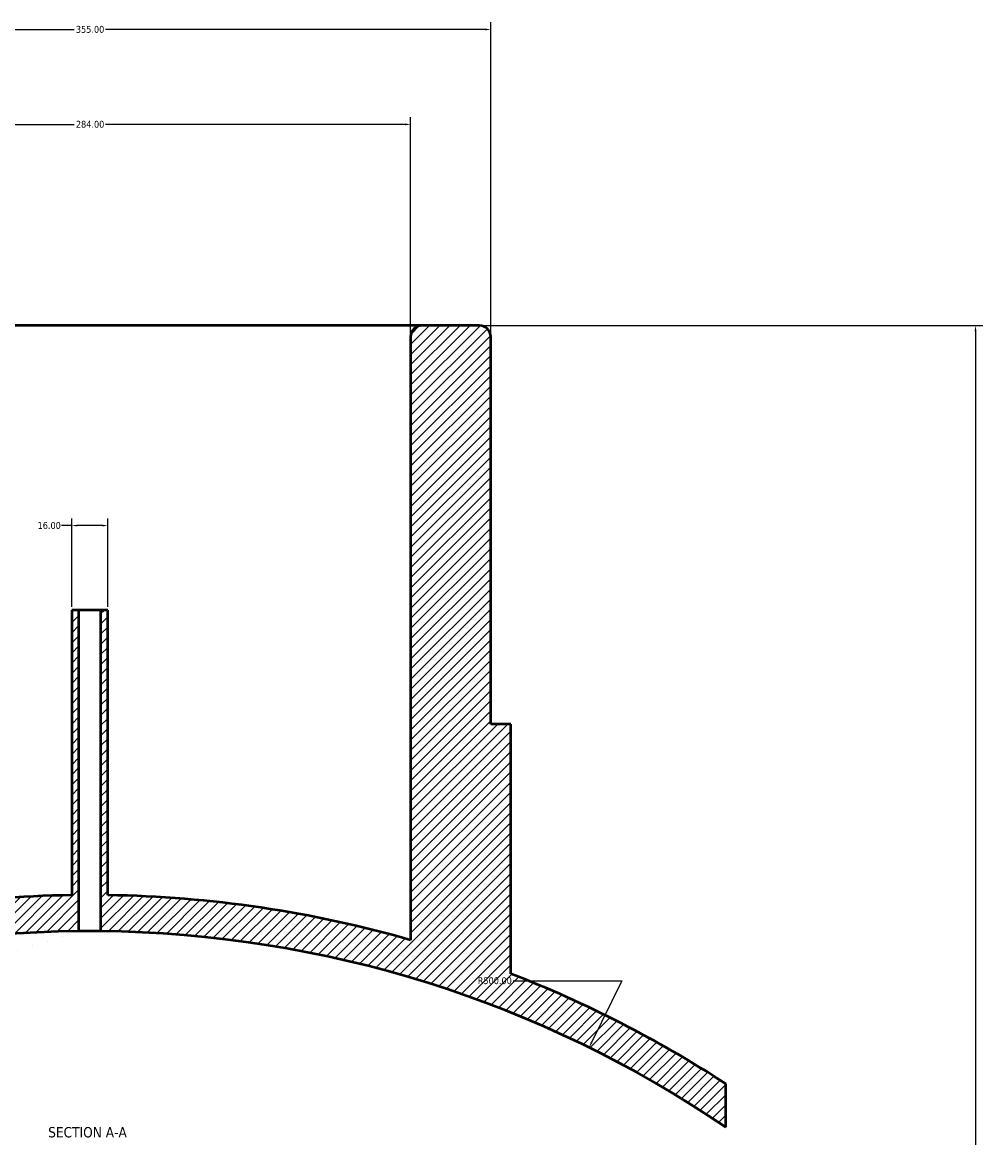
# Model space of a CAD drawing. Header units: millimetres. Extents: x -449 to 1838, y -500 to 2528.
# Tile 8 of 8: x 562 to 987, y 2035 to 2528. Entities that reach past the tile are written whole.
import ezdxf

# ---------------------------------------------------------------- set-up
doc = ezdxf.new("R2010")
doc.units = ezdxf.units.MM
for name, color, linetype, lineweight in [('Dimension (ANSI)', 7, 'Continuous', 25), ('Hatch (ANSI)', 7, 'Continuous', 18), ('Symbol (ANSI)', 7, 'Continuous', 25), ('Visible (ANSI)', 7, 'Continuous', 50)]:
    doc.layers.add(name, color=color, linetype=linetype, lineweight=lineweight)
doc.styles.add('Label Text (ANSI)', font='tahoma.ttf')
doc.styles.add('Note Text (ANSI)', font='tahoma.ttf')
doc.dimstyles.new('Default - mm (ANSI)', dxfattribs={"dimtxt": 3.048, "dimasz": 2.5, "dimexe": 3.175, "dimexo": 1.6002, "dimgap": 0.8, "dimtad": 0, "dimtoh": 1, "dimrnd": 1e-08, "dimzin": 4, "dimdsep": 46, "dimtxsty": 'Note Text (ANSI)', "dimcen": 0.09, "dimdle": 10, "dimclrd": 256, "dimclre": 256, "dimclrt": 256, "dimadec": 1, "dimazin": 1, "dimtfac": 1, "dimtofl": 0, "dimtmove": 0, "dimatfit": 3, "dimfxl": 1, "dimtolj": 1, "dimtzin": 4, "dimlwd": -1, "dimlwe": -1, "dimarcsym": 0})

# ---------------------------------------------------------------- blocks, each defined once
blk = doc.blocks.new('*D7')
at = {"layer": 'Defpoints', "color": 0, "transparency": 16777216}
for p in [(769.03, 2525.3), (414.03, 2389.3), (769.03, 2389.3)]:
    blk.add_point(p, dxfattribs=at)
at = {"layer": 'Dimension (ANSI)', "transparency": 16777216}
for p, q in [((414.03, 2390.9), (414.03, 2528.48)), ((769.03, 2390.9), (769.03, 2528.48)), ((416.53, 2525.3), (584.56, 2525.3)), ((766.53, 2525.3), (598.5, 2525.3))]:
    blk.add_line(p, q, dxfattribs=at)
for points in [[(416.53, 2525.72), (416.53, 2524.88), (414.03, 2525.3)], [(766.53, 2525.72), (766.53, 2524.88), (769.03, 2525.3)]]:
    blk.add_solid(points, dxfattribs=at)
at = {"layer": 'Dimension (ANSI)', "transparency": 16777216, "insert": (585.36, 2526.89), "char_height": 3.048, "attachment_point": 1, "style": 'Note Text (ANSI)'}
blk.add_mtext('\\A1;355.00', dxfattribs=at)
blk = doc.blocks.new('*D8')
at = {"layer": 'Defpoints', "color": 0, "transparency": 16777216}
for p in [(733.53, 2483.3), (449.53, 2389.3), (733.53, 2389.3)]:
    blk.add_point(p, dxfattribs=at)
at = {"layer": 'Dimension (ANSI)', "transparency": 16777216}
for p, q in [((449.53, 2390.9), (449.53, 2486.48)), ((452.03, 2483.3), (584.57, 2483.3)), ((731.03, 2483.3), (598.49, 2483.3)), ((733.53, 2390.9), (733.53, 2486.48))]:
    blk.add_line(p, q, dxfattribs=at)
for points in [[(452.03, 2483.72), (452.03, 2482.88), (449.53, 2483.3)], [(731.03, 2483.72), (731.03, 2482.88), (733.53, 2483.3)]]:
    blk.add_solid(points, dxfattribs=at)
at = {"layer": 'Dimension (ANSI)', "transparency": 16777216, "insert": (585.37, 2484.89), "char_height": 3.048, "attachment_point": 1, "style": 'Note Text (ANSI)'}
blk.add_mtext('\\A1;284.00', dxfattribs=at)
blk = doc.blocks.new('*D9')
at = {"layer": 'Defpoints', "color": 0, "transparency": 16777216}
for p in [(599.53, 2305.78), (583.53, 2268.3), (599.53, 2268.3)]:
    blk.add_point(p, dxfattribs=at)
at = {"layer": 'Dimension (ANSI)', "transparency": 16777216}
for p, q in [((583.53, 2305.78), (579.01, 2305.78)), ((583.53, 2269.9), (583.53, 2308.95)), ((597.03, 2305.78), (586.03, 2305.78)), ((599.53, 2269.9), (599.53, 2308.95))]:
    blk.add_line(p, q, dxfattribs=at)
for points in [[(586.03, 2306.19), (586.03, 2305.36), (583.53, 2305.78)], [(597.03, 2306.19), (597.03, 2305.36), (599.53, 2305.78)]]:
    blk.add_solid(points, dxfattribs=at)
at = {"layer": 'Dimension (ANSI)', "transparency": 16777216, "insert": (568.42, 2307.36), "char_height": 3.048, "attachment_point": 1, "style": 'Note Text (ANSI)'}
blk.add_mtext('\\A1;16.00', dxfattribs=at)
blk = doc.blocks.new('*D10')
at = {"layer": 'Defpoints', "color": 0, "transparency": 16777216}
for p in [(812.49, 2074.83), (591.53, 1626.3)]:
    blk.add_point(p, dxfattribs=at)
at = {"layer": 'Dimension (ANSI)', "transparency": 16777216}
for p, q in [((778.86, 2104.34), (827.03, 2104.34)), ((827.03, 2104.34), (813.6, 2077.07))]:
    blk.add_line(p, q, dxfattribs=at)
blk.add_solid([(813.23, 2077.25), (813.97, 2076.89), (812.49, 2074.83)], dxfattribs=at)
at = {"layer": 'Dimension (ANSI)', "transparency": 16777216, "insert": (763.23, 2105.93), "char_height": 3.048, "attachment_point": 1, "style": 'Note Text (ANSI)'}
blk.add_mtext('\\A1;R500.00', dxfattribs=at)
blk = doc.blocks.new('*D11')
at = {"layer": 'Defpoints', "color": 0, "transparency": 16777216}
for p in [(738.53, 2394.3), (591.53, 1626.3), (983.53, 1626.3)]:
    blk.add_point(p, dxfattribs=at)
at = {"layer": 'Dimension (ANSI)', "transparency": 16777216}
for p, q in [((740.13, 2394.3), (986.71, 2394.3)), ((983.53, 2391.8), (983.53, 1967.27)), ((983.53, 1628.8), (983.53, 1953.33)), ((593.13, 1626.3), (986.71, 1626.3))]:
    blk.add_line(p, q, dxfattribs=at)
for points in [[(983.11, 2391.8), (983.95, 2391.8), (983.53, 2394.3)], [(983.11, 1628.8), (983.95, 1628.8), (983.53, 1626.3)]]:
    blk.add_solid(points, dxfattribs=at)
at = {"layer": 'Dimension (ANSI)', "transparency": 16777216, "insert": (981.94, 1954.13), "char_height": 3.048, "attachment_point": 1, "rotation": 90, "style": 'Note Text (ANSI)'}
blk.add_mtext('\\A1;768.00', dxfattribs=at)

msp = doc.modelspace()

# ---------------------------------------------------------------- hatches: boundary and pattern name
at = {"layer": 'Hatch (ANSI)'}
h = msp.add_hatch(dxfattribs=at)
h.set_pattern_fill('ANSI31', color=256, scale=25.4, style=0)
h.set_pattern_definition([(45, (0, 0), (-2.245064, 2.245064), [])])
edge = h.paths.add_edge_path()
edge.add_line((599.531, 2268.301), (596.331, 2268.301))
edge.add_line((596.331, 2268.301), (596.331, 2126.278))
edge.add_ellipse((591.531, 1626.301), major_axis=(499.977, -4.8), ratio=1, start_angle=56.28653, end_angle=90, ccw=False)
edge.add_line((873.031, 2039.53), (873.031, 2058.752))
edge.add_ellipse((591.531, 1626.301), major_axis=(-432.451, 281.5), ratio=1, start_angle=270, end_angle=281.88834)
edge.add_line((777.906, 2107.467), (777.906, 2217.901))
edge.add_line((777.906, 2217.901), (769.031, 2217.901))
edge.add_line((769.031, 2217.901), (769.031, 2389.301))
edge.add_ellipse((764.031, 2389.301), major_axis=(0, 5), ratio=1, start_angle=270, end_angle=360)
edge.add_line((764.031, 2394.301), (738.531, 2394.301))
edge.add_ellipse((738.531, 2389.301), major_axis=(-5, 0), ratio=1, start_angle=270, end_angle=360)
edge.add_line((733.531, 2389.301), (733.531, 2122.378))
edge.add_ellipse((591.531, 1626.301), major_axis=(-496.077, 142), ratio=1, start_angle=270, end_angle=285.08522)
edge.add_line((599.531, 2142.239), (599.531, 2268.301))
edge = h.paths.add_edge_path()
edge.add_line((586.731, 2268.301), (583.531, 2268.301))
edge.add_line((583.531, 2268.301), (583.531, 2142.239))
edge.add_ellipse((591.531, 1626.301), major_axis=(-515.938, -8), ratio=1, start_angle=270, end_angle=285.08522)
edge.add_line((449.531, 2122.378), (449.531, 2389.301))
edge.add_ellipse((444.531, 2389.301), major_axis=(0, 5), ratio=1, start_angle=270, end_angle=360)
edge.add_line((444.531, 2394.301), (419.031, 2394.301))
edge.add_ellipse((419.031, 2389.301), major_axis=(-5, 0), ratio=1, start_angle=270, end_angle=360)
edge.add_line((414.031, 2389.301), (414.031, 2217.901))
edge.add_line((414.031, 2217.901), (405.156, 2217.901))
edge.add_line((405.156, 2217.901), (405.156, 2107.467))
edge.add_ellipse((591.531, 1626.301), major_axis=(-481.166, -186.375), ratio=1, start_angle=270, end_angle=281.88834)
edge.add_line((310.031, 2058.752), (310.031, 2039.53))
edge.add_ellipse((591.531, 1626.301), major_axis=(-281.5, 413.228), ratio=1, start_angle=326.28653, end_angle=360, ccw=False)
edge.add_line((586.731, 2126.278), (586.731, 2268.301))

# ---------------------------------------------------------------- linework, layer by layer
at = {"layer": 'Visible (ANSI)'}
for p, q in [((738.531, 2394.301), (444.531, 2394.301)), ((764.031, 2394.301), (738.531, 2394.301)), ((733.531, 2389.301), (733.531, 2122.378)), ((769.031, 2217.901), (769.031, 2389.301)), ((586.731, 2268.301), (583.531, 2268.301)), ((583.531, 2268.301), (583.531, 2142.239)), ((586.731, 2126.278), (586.731, 2268.301)), ((596.331, 2268.301), (586.731, 2268.301)), ((599.531, 2268.301), (596.331, 2268.301)), ((596.331, 2268.301), (596.331, 2126.278)), ((599.531, 2142.239), (599.531, 2268.301)), ((777.906, 2217.901), (769.031, 2217.901)), ((777.906, 2107.467), (777.906, 2217.901)), ((873.031, 2039.53), (873.031, 2058.752))]:
    msp.add_line(p, q, dxfattribs=at)
for centre, radius, start, end in [((738.531, 2389.301), 5, 90, 180), ((764.031, 2389.301), 5, 0, 90), ((591.531, 1626.301), 516, 90.88834, 105.97356), ((591.531, 1626.301), 516, 74.02644, 89.11166), ((591.531, 1626.301), 500, 90.55005, 124.26352), ((591.531, 1626.301), 500, 55.73648, 89.44995), ((591.531, 1626.301), 516, 56.93825, 68.82659)]:
    msp.add_arc(centre, radius, start, end, dxfattribs=at)
msp.add_open_spline([(596.331, 2126.278), (596.331, 2126.278), (596.211, 2126.279), (595.721, 2126.284), (595.352, 2126.287), (594.499, 2126.292), (593.959, 2126.296), (592.777, 2126.3), (592.134, 2126.301), (590.929, 2126.301), (590.286, 2126.3), (589.103, 2126.296), (588.563, 2126.292), (587.711, 2126.287), (587.342, 2126.284), (586.852, 2126.279), (586.731, 2126.278), (586.731, 2126.278)], degree=3, knots=[0, 0, 0, 0, 0.1808108, 0.1808108, 0.3616216, 0.3616216, 0.5424324, 0.5424324, 0.7232432, 0.7232432, 0.904054, 0.904054, 1.0848648, 1.0848648, 1.2656756, 1.2656756, 1.4464864, 1.4464864, 1.4464864, 1.4464864], dxfattribs=at)

# ---------------------------------------------------------------- texts
at = {"layer": 'Symbol (ANSI)', "insert": (573.107, 2034.968), "char_height": 4.572, "attachment_point": 7, "style": 'Label Text (ANSI)'}
msp.add_mtext('SECTION A-A', dxfattribs=at)

# ---------------------------------------------------------------- dimensions: what is measured, and where the dimension line sits
at = {"layer": 'Dimension (ANSI)'}
for base, p1, p2, angle, override, picture, middle in [((769.031, 2525.301), (414.031, 2389.301), (769.031, 2389.301), 180, {"dimgap": 0.8, "dimtoh": 0, "dimdec": 2, "dimtol": 0, "dimlim": 0, "dimtp": 0, "dimtm": 0, "dimtdec": 2, "dimatfit": 1}, '*D7', (591.531, 2525.301)), ((983.531, 1626.301), (738.531, 2394.301), (591.531, 1626.301), 270, {"dimgap": 0.8, "dimtoh": 0, "dimdec": 2, "dimtol": 0, "dimlim": 0, "dimtp": 0, "dimtm": 0, "dimtdec": 2, "dimatfit": 1}, '*D11', (983.531, 1960.301)), ((599.531, 2305.775), (583.531, 2268.301), (599.531, 2268.301), 180, {"dimgap": 0.8, "dimtoh": 0, "dimdec": 2, "dimtol": 0, "dimlim": 0, "dimtp": 0, "dimtm": 0, "dimtdec": 2, "dimatfit": 2}, '*D9', (573.317, 2305.775))]:
    dim = msp.add_linear_dim(base=base, p1=p1, p2=p2, angle=angle, dimstyle='Default - mm (ANSI)', override=override, dxfattribs=at)
    dim.commit()
    dim.dimension.update_dxf_attribs({"geometry": picture, "text_midpoint": middle, "dimtype": 160})
dim = msp.add_linear_dim(base=(733.531, 2483.301), p1=(449.531, 2389.301), p2=(733.531, 2389.301), dimstyle='Default - mm (ANSI)', override={"dimgap": 0.8, "dimtoh": 0, "dimdec": 2, "dimtol": 0, "dimlim": 0, "dimtp": 0, "dimtm": 0, "dimtdec": 2, "dimatfit": 1}, dxfattribs=at)
dim.commit()
dim.dimension.update_dxf_attribs({"geometry": '*D8', "text_midpoint": (591.531, 2483.301), "dimtype": 160})
dim = msp.add_radius_dim(center=(591.531, 1626.301), mpoint=(812.494, 2074.827), dimstyle='Default - mm (ANSI)', override={"dimgap": 0.8, "dimtih": 1, "dimdec": 2, "dimlfac": 1, "dimcen": 0, "dimtol": 0, "dimlim": 0, "dimtp": 0, "dimtm": 0, "dimtdec": 2}, dxfattribs=at)
dim.commit()
dim.dimension.update_dxf_attribs({"geometry": '*D10', "text_midpoint": (770.643, 2104.341), "dimtype": 164})

doc.saveas('drawing.dxf')
